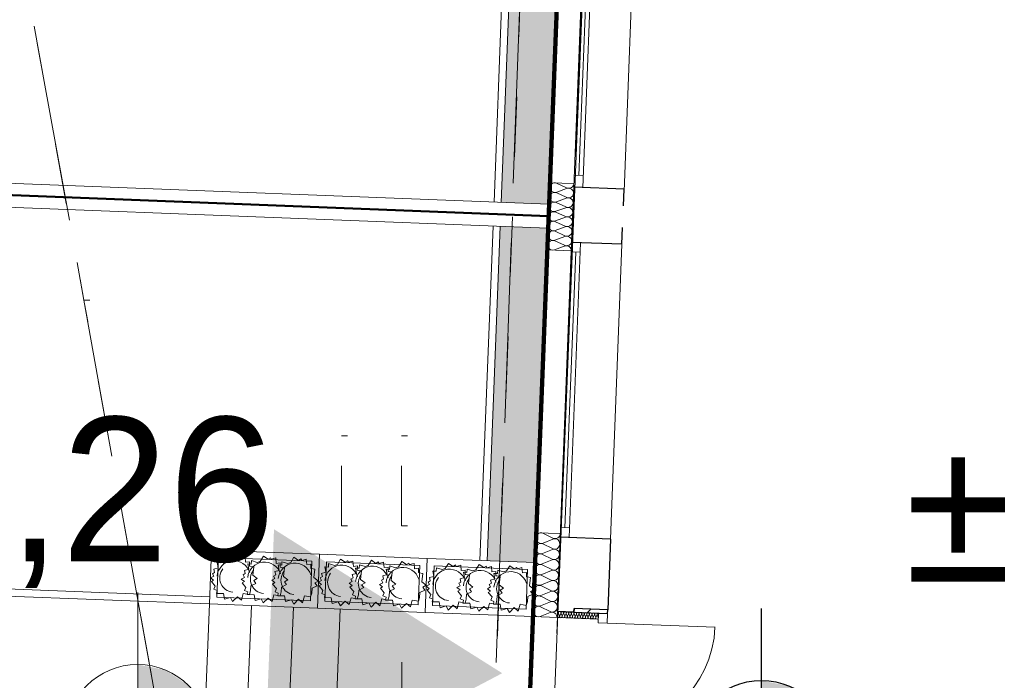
# Model space of a CAD drawing. Extents: x -134780 to 5540120, y 74663 to 5964901.
# Tile 28 of 71: x 5539575.31 to 5539583.53, y 5961331.86 to 5961337.37. Entities that reach past the tile are written whole.
import ezdxf

# ---------------------------------------------------------------- set-up
doc = ezdxf.new("R2010")
doc.units = 0
doc.header["$MEASUREMENT"] = 0
doc.set_wipeout_variables(frame=1)
doc.linetypes.add('L_0_03', pattern=[1, 0.5, -0.5])
doc.linetypes.add('L_0_06', pattern=[2, 1.5, -0.5])
for name, color, linetype, lineweight in [('0_Nr_Pióra__7', 7, 'Continuous', 13), ('312_budynek_ewidencyjny_Nr_Pióra__7', 7, 'Continuous', 13), ('Arch drogi_Nr_Pióra__21', 7, 'Continuous', 9), ('Arch schody_Nr_Pióra__21', 7, 'Continuous', 9), ('Arch wyburzenia_Nr_Pióra__46', 5, 'Continuous', 13), ('arch wypelnienia_Nr_Pióra__118', 7, 'Continuous', 211), ('arch wypelnienia_Nr_Pióra__55', 214, 'Continuous', 25), ('Arch ściany nośne_Nr_Pióra__21', 7, 'Continuous', 9), ('Arch ściany nośne_Nr_Pióra__27', 7, 'Continuous', 30), ('bt_Nr_Pióra__7', 7, 'Continuous', 13), ('chodnik_Nr_Pióra__7', 7, 'Continuous', 13), ('INWENT RZĘDNE_Nr_Pióra__15', 214, 'Continuous', 25), ('INWENT RZĘDNE_Nr_Pióra__21', 7, 'Continuous', 9), ('INWENT.ŚCIANY_Nr_Pióra__1', 7, 'Continuous', 25), ('mapa', 7, 'Continuous', 13), ('trawnik_Nr_Pióra__7', 7, 'Continuous', 13), ('zasuwa_lub_zawor_Nr_Pióra__7', 7, 'Continuous', 13)]:
    doc.layers.add(name, color=color, linetype=linetype, lineweight=lineweight)
for name, color, linetype, lineweight, true_color in [('Arch balustrady_Nr_Pióra__86', 7, 'Continuous', 50, 0x5555ff), ('Arch ocieplenie_Nr_Pióra__22', 7, 'Continuous', 9, 0x7f7f7f), ('Arch okna_Nr_Pióra__4', 7, 'Continuous', 9, 0x029e21), ('arch wypelnienia_Nr_Pióra__17', 7, 'Continuous', 15, 0xdcd705), ('Arch wyposarzenie_Nr_Pióra__4', 7, 'Continuous', 9, 0x029e21)]:
    doc.layers.add(name, color=color, linetype=linetype, lineweight=lineweight, true_color=true_color)
doc.layers.add('Arch ocieplenie', color=7, linetype='Continuous')
doc.layers.add('INWENT RZĘDNE', color=7, linetype='Continuous')
doc.styles.add('GENERATED_STYLE_1', font='txt')

# ---------------------------------------------------------------- blocks, each defined once
blk = doc.blocks.new('Koty wysokościowe_17', base_point=(-135335.6, 105438.2))
at = {"layer": 'INWENT RZĘDNE_Nr_Pióra__21', "linetype": 'Continuous'}
for points in [[(-135335.6, 105438.2), (-134735.6, 105438.2), (-134781.3, 105667.8), (-134911.3, 105862.5), (-135106, 105992.5), (-135335.6, 106038.2)], [(-135335.6, 105438.2), (-135935.6, 105438.2), (-135889.9, 105208.6), (-135759.8, 105013.9), (-135565.2, 104883.9), (-135335.6, 104838.2)]]:
    blk.add_hatch(color=256, dxfattribs=at).paths.add_polyline_path(points, flags=0)
for p, q in [((-135335.6, 104238.2), (-135335.6, 106638.2)), ((-136535.6, 105438.2), (-134135.6, 105438.2))]:
    blk.add_line(p, q, dxfattribs=at)
blk.add_circle((-135335.6, 105438.2), 600, dxfattribs=at)
at = {"layer": 'INWENT RZĘDNE_Nr_Pióra__21', "insert": (-138528.9, 103038.5), "char_height": 1200, "attachment_point": 7, "style": 'GENERATED_STYLE_1'}
blk.add_mtext('{85,73}', dxfattribs=at)
blk = doc.blocks.new('Koty wysokościowe_16', base_point=(-137539.2, 106019.3))
at = {"layer": 'INWENT RZĘDNE_Nr_Pióra__21', "linetype": 'Continuous'}
for points in [[(-137539.2, 106019.3), (-136939.2, 106019.3), (-136984.8, 106248.9), (-137114.9, 106443.6), (-137309.5, 106573.7), (-137539.2, 106619.3)], [(-137539.2, 106019.3), (-138139.2, 106019.3), (-138093.5, 105789.7), (-137963.4, 105595.1), (-137768.8, 105465), (-137539.2, 105419.3)]]:
    blk.add_hatch(color=256, dxfattribs=at).paths.add_polyline_path(points, flags=0)
for p, q in [((-137539.2, 104819.3), (-137539.2, 107219.3)), ((-138739.2, 106019.3), (-136339.2, 106019.3))]:
    blk.add_line(p, q, dxfattribs=at)
blk.add_circle((-137539.2, 106019.3), 600, dxfattribs=at)
at = {"layer": 'INWENT RZĘDNE_Nr_Pióra__21', "insert": (-140406.2, 107257), "char_height": 1200, "attachment_point": 7, "style": 'GENERATED_STYLE_1'}
blk.add_mtext('{85,26}', dxfattribs=at)
blk = doc.blocks.new('Koty wysokościowe_3', base_point=(-132337.8, 105885.6))
at = {"layer": 'INWENT RZĘDNE_Nr_Pióra__15', "linetype": 'Continuous'}
for points in [[(-132337.8, 105885.6), (-131737.8, 105885.6), (-131783.5, 106115.2), (-131913.6, 106309.9), (-132108.2, 106439.9), (-132337.8, 106485.6)], [(-132337.8, 105885.6), (-132937.8, 105885.6), (-132892.1, 105656), (-132762.1, 105461.3), (-132567.4, 105331.3), (-132337.8, 105285.6)]]:
    blk.add_hatch(color=256, dxfattribs=at).paths.add_polyline_path(points, flags=0)
for p, q in [((-132337.8, 104685.6), (-132337.8, 107085.6)), ((-133537.8, 105885.6), (-131137.8, 105885.6))]:
    blk.add_line(p, q, dxfattribs=at)
blk.add_circle((-132337.8, 105885.6), 600, dxfattribs=at)
at = {"layer": 'INWENT RZĘDNE_Nr_Pióra__15', "insert": (-131137.8, 107085.6), "char_height": 1200, "attachment_point": 7, "style": 'GENERATED_STYLE_1'}
blk.add_mtext('{±0,00}', dxfattribs=at)
blk = doc.blocks.new('Izolacja cieplna 14_20', base_point=(-133901.1, 110627.8))
at = {"layer": 'Arch ocieplenie_Nr_Pióra__22', "linetype": 'Continuous'}
for p, q in [((-134041.5, 110629.9), (-133962.1, 110593.5)), ((-134044.6, 110550), (-133965.2, 110513.6)), ((-133962.3, 110586.8), (-134044.4, 110556.7)), ((-134047.8, 110470), (-133968.3, 110433.6)), ((-133965.4, 110506.8), (-134047.5, 110476.7)), ((-134050.9, 110390.1), (-133971.4, 110353.7)), ((-133968.6, 110426.9), (-134050.6, 110396.8)), ((-134054, 110310.2), (-133974.6, 110273.7)), ((-133971.7, 110347), (-134053.7, 110316.9)), ((-134057.1, 110230.2), (-133977.7, 110193.8)), ((-133974.8, 110267), (-134056.9, 110236.9)), ((-134060.2, 110150.3), (-133980.8, 110113.9)), ((-133977.9, 110187.1), (-134060, 110157)), ((-133981.1, 110107.2), (-134063.1, 110077.1))]:
    blk.add_line(p, q, dxfattribs=at)
for centre, start_param, end_param in [((-134060, 110594), 1.158003, 5.125183), ((-133943.6, 110629.4), 4.299596, 6.283185), ((-134063.1, 110514), 1.158003, 5.125183), ((-133946.7, 110549.5), 4.299595, 8.266774), ((-134066.2, 110434.1), 1.158003, 5.125183), ((-133949.8, 110469.6), 4.299595, 8.266774), ((-134069.4, 110354.1), 1.158003, 5.125183), ((-133953, 110389.6), 4.299595, 8.266774), ((-134072.5, 110274.2), 1.158003, 5.125183), ((-133956.1, 110309.7), 4.299595, 8.266774), ((-134075.6, 110194.3), 1.158003, 5.125183), ((-133959.2, 110229.8), 4.299595, 8.266774), ((-134078.7, 110114.3), 1.158003, 5.125183), ((-133965.4, 110069.9), 6.283185, 8.266774), ((-133962.3, 110149.8), 4.299595, 8.266774)]:
    blk.add_ellipse(centre, major_axis=(42.5, -1.7), ratio=0.940388, start_param=start_param, end_param=end_param, dxfattribs=at)
blk = doc.blocks.new('Izolacja cieplna 14_19', base_point=(-134015.1, 107710))
at = {"layer": 'Arch ocieplenie_Nr_Pióra__22', "linetype": 'Continuous'}
for p, q in [((-134076.5, 107665), (-134158.7, 107631.7)), ((-134155.6, 107711.8), (-134076.2, 107672.3)), ((-134079.9, 107577.5), (-134162.1, 107544.3)), ((-134159, 107624.4), (-134079.7, 107584.9)), ((-134083.4, 107490.1), (-134165.5, 107456.9)), ((-134162.4, 107537), (-134083.1, 107497.4)), ((-134086.8, 107402.7), (-134168.9, 107369.4)), ((-134165.8, 107449.5), (-134086.5, 107410)), ((-134169.2, 107362.1), (-134089.9, 107322.6)), ((-134172.7, 107274.7), (-134093.3, 107235.1)), ((-134090.2, 107315.2), (-134172.4, 107282)), ((-134176.1, 107187.2), (-134096.7, 107147.7)), ((-134093.6, 107227.8), (-134175.8, 107194.6)), ((-134179.5, 107099.8), (-134100.2, 107060.3)), ((-134097, 107140.4), (-134179.2, 107107.1)), ((-134100.5, 107052.9), (-134182.6, 107019.7))]:
    blk.add_line(p, q, dxfattribs=at)
for centre, start_param, end_param in [((-134174.2, 107672.4), 2.728799, 6.695979), ((-134061, 107624.2), 5.870392, 9.837571), ((-134057.6, 107711.7), 5.870392, 7.853982), ((-134177.6, 107585), 2.728799, 6.695979), ((-134064.5, 107536.8), 5.870392, 9.837571), ((-134181, 107497.6), 2.728799, 6.695979), ((-134067.9, 107449.4), 5.870392, 9.837571), ((-134184.4, 107410.1), 2.728799, 6.695979), ((-134071.3, 107361.9), 5.870392, 9.837571), ((-134187.8, 107322.7), 2.728799, 6.695979), ((-134074.7, 107274.5), 5.870392, 9.837571), ((-134191.3, 107235.3), 2.728799, 6.695979), ((-134194.7, 107147.8), 2.728799, 6.695979), ((-134078.1, 107187.1), 5.870392, 9.837571), ((-134198.1, 107060.4), 2.728799, 6.695979), ((-134081.5, 107099.6), 5.870392, 9.837571), ((-134085, 107012.2), 1.570796, 3.554385)]:
    blk.add_ellipse(centre, major_axis=(-1.7, -43.7), ratio=0.972243, start_param=start_param, end_param=end_param, dxfattribs=at)
blk = doc.blocks.new('mapa')
at = {"layer": 'arch wypelnienia_Nr_Pióra__17', "linetype": 'Continuous', "lineweight": 0}
for points in [[(5539579.4633, 5961339.2586), (5539579.3299, 5961335.8462), (5539579.7296, 5961335.8306), (5539579.7367, 5961336.0105), (5539579.8273, 5961338.3287), (5539579.863, 5961339.243)], [(5539579.6226, 5961333.0927), (5539579.7148, 5961335.4509), (5539579.7218, 5961335.6307), (5539579.3221, 5961335.6464), (5539579.2132, 5961332.8585), (5539579.6129, 5961332.8429)]]:
    blk.add_hatch(color=253, dxfattribs=at).paths.add_polyline_path(points, flags=0)
at = {"layer": 'arch wypelnienia_Nr_Pióra__55', "linetype": 'Continuous'}
blk.add_hatch(color=252, dxfattribs=at).paths.add_polyline_path([(5539579.3385, 5961331.9212), (5539577.3475, 5961330.8731), (5539577.4353, 5961333.1214)], flags=0)
at = {"layer": 'Arch ściany nośne_Nr_Pióra__21', "linetype": 'Continuous'}
h = blk.add_hatch(dxfattribs=at)
h.set_pattern_fill('Common_Brick', color=252, scale=0.001, style=0, pattern_type=2)
h.set_pattern_definition([(45, (5539713.8376, 5961225.37486), (-0.09192388, 0.09192388), [])])
h.paths.add_polyline_path([(5539579.937, 5961332.4299), (5539580.2168, 5961332.419), (5539580.2179, 5961332.4489), (5539579.9381, 5961332.4599)], flags=0)
at = {"layer": '0_Nr_Pióra__7', "color": 252, "linetype": 'Continuous'}
for p, q in [((5539575.85, 5961335.03), (5539575.9, 5961335.03)), ((5539577.999, 5961333.899), (5539578.049, 5961333.899)), ((5539578.499, 5961333.899), (5539578.549, 5961333.899)), ((5539577.999, 5961333.149), (5539578.049, 5961333.149)), ((5539578.499, 5961333.149), (5539578.549, 5961333.149))]:
    blk.add_line(p, q, dxfattribs=at)
at = {"layer": '312_budynek_ewidencyjny_Nr_Pióra__7', "color": 252, "linetype": 'Continuous', "flags": 128}
blk.add_lwpolyline([(5539579.56, 5961326.37), (5539580.53, 5961350.62)], dxfattribs=at)
at = {"layer": 'Arch balustrady_Nr_Pióra__86', "color": 253, "linetype": 'Continuous'}
blk.add_line((5539579.7257, 5961335.7307), (5539572.1815, 5961336.0256), dxfattribs=at)
at = {"layer": 'Arch drogi_Nr_Pióra__21', "linetype": 'Continuous'}
for p, q in [((5539579.27, 5961335.8486), (5539579.4034, 5961339.261)), ((5539579.3299, 5961335.8462), (5539579.4633, 5961339.2586)), ((5539579.1532, 5961332.8608), (5539579.2622, 5961335.6487)), ((5539579.2132, 5961332.8585), (5539579.3221, 5961335.6464)), ((5539576.8973, 5961332.4987), (5539569.8927, 5961332.7725)), ((5539576.8997, 5961332.5586), (5539572.1533, 5961332.7442))]:
    blk.add_line(p, q, dxfattribs=at)
at = {"layer": 'Arch ocieplenie_Nr_Pióra__22', "color": 252, "linetype": 'Continuous'}
for p, q in [((5539579.8064, 5961332.4201), (5539579.7966, 5961332.4003)), ((5539579.8164, 5961332.3995), (5539579.8082, 5961332.42)), ((5539579.8279, 5961332.4193), (5539579.8182, 5961332.3994)), ((5539579.8379, 5961332.3986), (5539579.8297, 5961332.4192)), ((5539579.8495, 5961332.4184), (5539579.8397, 5961332.3986)), ((5539579.8594, 5961332.3978), (5539579.8513, 5961332.4183)), ((5539579.871, 5961332.4176), (5539579.8613, 5961332.3977)), ((5539579.881, 5961332.397), (5539579.8728, 5961332.4175)), ((5539579.8926, 5961332.4167), (5539579.8828, 5961332.3969)), ((5539579.9025, 5961332.3961), (5539579.8944, 5961332.4167)), ((5539579.9141, 5961332.4159), (5539579.9043, 5961332.3961)), ((5539579.9241, 5961332.3953), (5539579.9159, 5961332.4158)), ((5539579.9356, 5961332.415), (5539579.9259, 5961332.3952)), ((5539579.9456, 5961332.3944), (5539579.9375, 5961332.415)), ((5539579.9572, 5961332.4142), (5539579.9474, 5961332.3944)), ((5539579.9672, 5961332.3936), (5539579.959, 5961332.4141)), ((5539579.9787, 5961332.4134), (5539579.969, 5961332.3935)), ((5539579.9887, 5961332.3928), (5539579.9805, 5961332.4133)), ((5539580.0003, 5961332.4125), (5539579.9905, 5961332.3927)), ((5539580.0103, 5961332.3919), (5539580.0021, 5961332.4124)), ((5539580.0218, 5961332.4117), (5539580.0121, 5961332.3918)), ((5539580.0318, 5961332.3911), (5539580.0236, 5961332.4116)), ((5539580.0434, 5961332.4108), (5539580.0336, 5961332.391)), ((5539580.0534, 5961332.3902), (5539580.0452, 5961332.4108)), ((5539580.0649, 5961332.41), (5539580.0552, 5961332.3902)), ((5539580.0749, 5961332.3894), (5539580.0667, 5961332.4099)), ((5539580.0865, 5961332.4091), (5539580.0767, 5961332.3893)), ((5539580.0965, 5961332.3885), (5539580.0883, 5961332.4091)), ((5539580.108, 5961332.4083), (5539580.0983, 5961332.3885)), ((5539580.118, 5961332.3877), (5539580.1098, 5961332.4082)), ((5539580.1296, 5961332.4075), (5539580.1198, 5961332.3876)), ((5539580.1395, 5961332.3869), (5539580.1314, 5961332.4074))]:
    blk.add_line(p, q, dxfattribs=at)
for centre, start_param, end_param in [((5539579.8063, 5961332.3956), 5.870392, 9.837571), ((5539579.7967, 5961332.4247), 2.7288, 4.712389), ((5539579.8182, 5961332.4239), 2.7288, 6.695979), ((5539579.8279, 5961332.3948), 5.870392, 9.837571), ((5539579.8398, 5961332.4231), 2.7288, 6.695979), ((5539579.8494, 5961332.3939), 5.870392, 9.837571), ((5539579.8613, 5961332.4222), 2.7288, 6.695979), ((5539579.871, 5961332.3931), 5.870392, 9.837571), ((5539579.8829, 5961332.4214), 2.7288, 6.695979), ((5539579.8925, 5961332.3922), 5.870392, 9.837571), ((5539579.9044, 5961332.4205), 2.7288, 6.695979), ((5539579.914, 5961332.3914), 5.870392, 9.837571), ((5539579.9259, 5961332.4197), 2.7288, 6.695979), ((5539579.9356, 5961332.3906), 5.870392, 9.837571), ((5539579.9475, 5961332.4188), 2.7288, 6.695979), ((5539579.9571, 5961332.3897), 5.870392, 9.837571), ((5539579.969, 5961332.418), 2.7288, 6.695979), ((5539579.9787, 5961332.3889), 5.870392, 9.837571), ((5539579.9906, 5961332.4172), 2.7288, 6.695979), ((5539580.0002, 5961332.388), 5.870392, 9.837571), ((5539580.0121, 5961332.4163), 2.7288, 6.695979), ((5539580.0218, 5961332.3872), 5.870392, 9.837571), ((5539580.0337, 5961332.4155), 2.7288, 6.695979), ((5539580.0433, 5961332.3863), 5.870392, 9.837571), ((5539580.0552, 5961332.4146), 2.7288, 6.695979), ((5539580.0649, 5961332.3855), 5.870392, 9.837571), ((5539580.0768, 5961332.4138), 2.7288, 6.695979), ((5539580.0864, 5961332.3847), 5.870392, 9.837571), ((5539580.0983, 5961332.413), 2.7288, 6.695979), ((5539580.108, 5961332.3838), 5.870392, 9.837571), ((5539580.1199, 5961332.4121), 2.7288, 6.695979), ((5539580.1295, 5961332.383), 5.870392, 9.837571), ((5539580.1414, 5961332.4113), 4.712389, 6.695979)]:
    blk.add_ellipse(centre, major_axis=(-0.0108, 0.0004), ratio=0.986338, start_param=start_param, end_param=end_param, dxfattribs=at)
at = {"layer": 'Arch okna_Nr_Pióra__4', "color": 252, "linetype": 'Continuous'}
for p, q in [((5539580.4488, 5961338.3544), (5539580.3542, 5961335.9363)), ((5539580.0283, 5961338.3509), (5539579.9353, 5961335.9727)), ((5539580.0627, 5961338.2694), (5539579.9767, 5961336.0711)), ((5539580.1032, 5961338.3479), (5539580.0103, 5961335.9697)), ((5539580.0142, 5961336.0697), (5539579.9393, 5961336.0726)), ((5539579.9174, 5961335.513), (5539579.8213, 5961333.0549)), ((5539579.9923, 5961335.5101), (5539579.8962, 5961333.052)), ((5539580.3371, 5961335.4966), (5539580.241, 5961333.0385)), ((5539579.9517, 5961335.4316), (5539579.8619, 5961333.1334)), ((5539579.9892, 5961335.4302), (5539579.9143, 5961335.4331)), ((5539579.8994, 5961333.1319), (5539579.8244, 5961333.1348)), ((5539580.1418, 5961332.4219), (5539580.1387, 5961332.342)), ((5539580.2168, 5961332.419), (5539580.2136, 5961332.339)), ((5539580.2136, 5961332.339), (5539580.1387, 5961332.342)), ((5539580.2136, 5961332.339), (5539581.113, 5961332.3039))]:
    blk.add_line(p, q, dxfattribs=at)
at = {"layer": 'Arch okna_Nr_Pióra__4', "color": 253, "linetype": 'Continuous'}
blk.add_line((5539579.7148, 5961335.4509), (5539579.6226, 5961333.0927), dxfattribs=at)
at = {"layer": 'Arch okna_Nr_Pióra__4', "color": 252, "linetype": 'Continuous'}
blk.add_arc((5539580.2136, 5961332.339), 0.9, 267.76157, 357.76157, dxfattribs=at)
at = {"layer": 'Arch schody_Nr_Pióra__21', "color": 252, "linetype": 'Continuous'}
for p, q in [((5539579.7296, 5961335.8306), (5539572.2853, 5961336.1216)), ((5539579.7218, 5961335.6307), (5539572.2775, 5961335.9217)), ((5539576.8973, 5961332.4987), (5539576.9149, 5961332.9483)), ((5539577.8142, 5961332.9132), (5539576.9149, 5961332.9483)), ((5539576.9725, 5961332.886), (5539576.9596, 5961332.5563)), ((5539577.7519, 5961332.8556), (5539576.9725, 5961332.886)), ((5539577.739, 5961332.5258), (5539577.7519, 5961332.8556)), ((5539577.7967, 5961332.4635), (5539577.8142, 5961332.9132)), ((5539577.7967, 5961332.4635), (5539577.8142, 5961332.9132)), ((5539578.7135, 5961332.878), (5539577.8142, 5961332.9132)), ((5539577.8718, 5961332.8509), (5539577.859, 5961332.5211)), ((5539578.6512, 5961332.8204), (5539577.8718, 5961332.8509)), ((5539578.696, 5961332.4284), (5539578.7135, 5961332.878)), ((5539578.696, 5961332.4284), (5539578.7135, 5961332.878)), ((5539579.6129, 5961332.8429), (5539578.7135, 5961332.878)), ((5539578.6384, 5961332.4907), (5539578.6512, 5961332.8204)), ((5539578.7712, 5961332.8157), (5539578.7583, 5961332.486)), ((5539579.5506, 5961332.7853), (5539578.7712, 5961332.8157)), ((5539579.5377, 5961332.4555), (5539579.5506, 5961332.7853)), ((5539579.5953, 5961332.3932), (5539579.6129, 5961332.8429)), ((5539576.9596, 5961332.5563), (5539577.739, 5961332.5258)), ((5539577.859, 5961332.5211), (5539578.6384, 5961332.4907)), ((5539576.8167, 5961330.4353), (5539576.8973, 5961332.4987)), ((5539576.8973, 5961332.4987), (5539577.7967, 5961332.4635)), ((5539577.1664, 5961330.4216), (5539577.2471, 5961332.485)), ((5539577.5162, 5961330.4079), (5539577.5968, 5961332.4713)), ((5539577.7967, 5961332.4635), (5539578.696, 5961332.4284)), ((5539577.9084, 5961330.4576), (5539577.9865, 5961332.4561)), ((5539578.7583, 5961332.486), (5539579.5377, 5961332.4555)), ((5539578.696, 5961332.4284), (5539579.5953, 5961332.3932))]:
    blk.add_line(p, q, dxfattribs=at)
at = {"layer": 'Arch wyburzenia_Nr_Pióra__46', "color": 252, "linetype": 'Continuous'}
for p, q in [((5539579.7367, 5961336.0105), (5539579.7148, 5961335.4509)), ((5539579.9365, 5961336.0026), (5539579.7367, 5961336.0105)), ((5539579.7148, 5961335.4509), (5539579.9146, 5961335.4431)), ((5539579.6226, 5961333.0927), (5539579.5953, 5961332.3932)), ((5539579.8225, 5961333.0849), (5539579.6226, 5961333.0927)), ((5539579.5953, 5961332.3932), (5539580.1399, 5961332.3719))]:
    blk.add_line(p, q, dxfattribs=at)
at = {"layer": 'arch wypelnienia_Nr_Pióra__118', "linetype": 'Continuous', "flags": 128}
blk.add_lwpolyline([(5539579.0885, 5961327.109), (5539579.0561, 5961326.2796), (5539592.7057, 5961325.7461), (5539592.7381, 5961326.5754), (5539592.4383, 5961326.5872), (5539592.7312, 5961334.0814), (5539592.8773, 5961337.8086), (5539594.9154, 5961337.7289), (5539595.0573, 5961341.3599), (5539593.023, 5961341.4356), (5539593.4687, 5961352.947), (5539593.7684, 5961352.9353), (5539593.7872, 5961353.415), (5539593.2876, 5961353.4345), (5539593.2905, 5961353.5105), (5539586.99, 5961353.68), (5539586.89, 5961350.36), (5539580.53, 5961350.62), (5539580.5363, 5961350.8085), (5539580.0155, 5961350.8259), (5539579.9968, 5961350.3462), (5539580.2966, 5961350.3345), (5539579.3883, 5961327.0973)], close=True, dxfattribs=at)
at = {"layer": 'arch wypelnienia_Nr_Pióra__17', "color": 253, "linetype": 'Continuous', "lineweight": 0}
blk.add_line((5539579.8273, 5961338.3287), (5539579.7367, 5961336.0105), dxfattribs=at)
at = {"layer": 'Arch wyposarzenie_Nr_Pióra__4', "color": 252, "linetype": 'Continuous'}
for p, q in [((5539576.99, 5961332.8415), (5539576.9918, 5961332.8702)), ((5539576.9918, 5961332.8702), (5539577.0401, 5961332.8552)), ((5539577.0401, 5961332.8552), (5539577.0648, 5961332.8636)), ((5539577.0648, 5961332.8636), (5539577.0919, 5961332.9073)), ((5539577.0919, 5961332.9073), (5539577.1301, 5961332.8821)), ((5539577.1301, 5961332.8821), (5539577.1494, 5961332.894)), ((5539577.1494, 5961332.894), (5539577.1564, 5961332.8813)), ((5539577.1564, 5961332.8813), (5539577.1944, 5961332.8918)), ((5539577.1944, 5961332.8918), (5539577.1986, 5961332.847)), ((5539577.1986, 5961332.847), (5539577.232, 5961332.8507)), ((5539577.232, 5961332.8507), (5539577.2309, 5961332.8145)), ((5539577.2458, 5961332.8315), (5539577.2477, 5961332.8602)), ((5539577.2477, 5961332.8602), (5539577.296, 5961332.8452)), ((5539577.296, 5961332.8452), (5539577.3206, 5961332.8536)), ((5539577.3206, 5961332.8536), (5539577.3478, 5961332.8973)), ((5539577.3478, 5961332.8973), (5539577.386, 5961332.8721)), ((5539577.386, 5961332.8721), (5539577.4052, 5961332.884)), ((5539577.4052, 5961332.884), (5539577.4123, 5961332.8713)), ((5539577.4123, 5961332.8713), (5539577.4502, 5961332.8818)), ((5539577.4502, 5961332.8818), (5539577.4545, 5961332.837)), ((5539577.5001, 5961332.8216), (5539577.502, 5961332.8503)), ((5539577.502, 5961332.8503), (5539577.5502, 5961332.8353)), ((5539577.5749, 5961332.8437), (5539577.602, 5961332.8874)), ((5539577.602, 5961332.8874), (5539577.6402, 5961332.8621)), ((5539577.6402, 5961332.8621), (5539577.6595, 5961332.8741)), ((5539577.6595, 5961332.8741), (5539577.6666, 5961332.8614)), ((5539577.6666, 5961332.8614), (5539577.7045, 5961332.8719)), ((5539577.7045, 5961332.8719), (5539577.7088, 5961332.827)), ((5539577.9641, 5961332.8285), (5539577.9912, 5961332.8722)), ((5539577.9912, 5961332.8722), (5539578.0294, 5961332.8469)), ((5539578.0294, 5961332.8469), (5539578.0487, 5961332.8589)), ((5539578.0487, 5961332.8589), (5539578.0558, 5961332.8462)), ((5539578.0558, 5961332.8462), (5539578.0937, 5961332.8566)), ((5539578.0937, 5961332.8566), (5539578.0979, 5961332.8118)), ((5539578.22, 5961332.8185), (5539578.2471, 5961332.8622)), ((5539578.2471, 5961332.8622), (5539578.2853, 5961332.8369)), ((5539578.4742, 5961332.8085), (5539578.5014, 5961332.8522)), ((5539578.5014, 5961332.8522), (5539578.5396, 5961332.827)), ((5539576.9326, 5961332.7882), (5539576.9683, 5961332.7987)), ((5539576.9395, 5961332.7614), (5539576.9326, 5961332.7882)), ((5539576.9683, 5961332.7987), (5539576.9603, 5961332.8433)), ((5539576.9603, 5961332.8433), (5539576.99, 5961332.8415)), ((5539577.1885, 5961332.7782), (5539577.2242, 5961332.7887)), ((5539577.1954, 5961332.7514), (5539577.1885, 5961332.7782)), ((5539577.2242, 5961332.7887), (5539577.2162, 5961332.8333)), ((5539577.2162, 5961332.8333), (5539577.2458, 5961332.8315)), ((5539577.2309, 5961332.8145), (5539577.2378, 5961332.8138)), ((5539577.2378, 5961332.8138), (5539577.2667, 5961332.8086)), ((5539577.2667, 5961332.8086), (5539577.2583, 5961332.7387)), ((5539577.4428, 5961332.7683), (5539577.4784, 5961332.7788)), ((5539577.4497, 5961332.7415), (5539577.4428, 5961332.7683)), ((5539577.4545, 5961332.837), (5539577.4879, 5961332.8407)), ((5539577.4784, 5961332.7788), (5539577.4704, 5961332.8233)), ((5539577.4704, 5961332.8233), (5539577.5001, 5961332.8216)), ((5539577.4879, 5961332.8407), (5539577.4868, 5961332.8045)), ((5539577.4868, 5961332.8045), (5539577.4937, 5961332.8038)), ((5539577.4937, 5961332.8038), (5539577.5226, 5961332.7986)), ((5539577.5226, 5961332.7986), (5539577.5142, 5961332.7287)), ((5539577.5502, 5961332.8353), (5539577.5749, 5961332.8437)), ((5539577.7088, 5961332.827), (5539577.7421, 5961332.8308)), ((5539577.7421, 5961332.8308), (5539577.7411, 5961332.7945)), ((5539577.7411, 5961332.7945), (5539577.7479, 5961332.7938)), ((5539577.7479, 5961332.7938), (5539577.7769, 5961332.7887)), ((5539577.7769, 5961332.7887), (5539577.7684, 5961332.7188)), ((5539577.8676, 5961332.7636), (5539577.8596, 5961332.8081)), ((5539577.8596, 5961332.8081), (5539577.8893, 5961332.8064)), ((5539577.8893, 5961332.8064), (5539577.8911, 5961332.8351)), ((5539577.8911, 5961332.8351), (5539577.9394, 5961332.8201)), ((5539577.9394, 5961332.8201), (5539577.9641, 5961332.8285)), ((5539578.0979, 5961332.8118), (5539578.1313, 5961332.8156)), ((5539578.1235, 5961332.7535), (5539578.1155, 5961332.7981)), ((5539578.1155, 5961332.7981), (5539578.1452, 5961332.7964)), ((5539578.1313, 5961332.8156), (5539578.1302, 5961332.7793)), ((5539578.1302, 5961332.7793), (5539578.1371, 5961332.7786)), ((5539578.1371, 5961332.7786), (5539578.1661, 5961332.7735)), ((5539578.1452, 5961332.7964), (5539578.147, 5961332.8251)), ((5539578.147, 5961332.8251), (5539578.1953, 5961332.8101)), ((5539578.1661, 5961332.7735), (5539578.1576, 5961332.7036)), ((5539578.1953, 5961332.8101), (5539578.22, 5961332.8185)), ((5539578.2853, 5961332.8369), (5539578.3046, 5961332.8489)), ((5539578.3046, 5961332.8489), (5539578.3116, 5961332.8362)), ((5539578.3116, 5961332.8362), (5539578.3496, 5961332.8466)), ((5539578.3496, 5961332.8466), (5539578.3538, 5961332.8018)), ((5539578.3538, 5961332.8018), (5539578.3872, 5961332.8056)), ((5539578.3778, 5961332.7436), (5539578.3698, 5961332.7882)), ((5539578.3698, 5961332.7882), (5539578.3994, 5961332.7865)), ((5539578.3872, 5961332.8056), (5539578.3861, 5961332.7693)), ((5539578.3861, 5961332.7693), (5539578.393, 5961332.7686)), ((5539578.393, 5961332.7686), (5539578.4219, 5961332.7635)), ((5539578.3994, 5961332.7865), (5539578.4013, 5961332.8151)), ((5539578.4013, 5961332.8151), (5539578.4496, 5961332.8001)), ((5539578.4496, 5961332.8001), (5539578.4742, 5961332.8085)), ((5539578.5396, 5961332.827), (5539578.5588, 5961332.839)), ((5539578.5588, 5961332.839), (5539578.5659, 5961332.8262)), ((5539578.5659, 5961332.8262), (5539578.6038, 5961332.8367)), ((5539578.6038, 5961332.8367), (5539578.6081, 5961332.7919)), ((5539578.6081, 5961332.7919), (5539578.6415, 5961332.7956)), ((5539578.6415, 5961332.7956), (5539578.6404, 5961332.7594)), ((5539578.7669, 5961332.7284), (5539578.7589, 5961332.773)), ((5539578.7589, 5961332.773), (5539578.7886, 5961332.7712)), ((5539578.7886, 5961332.7712), (5539578.7904, 5961332.7999)), ((5539578.7904, 5961332.7999), (5539578.8387, 5961332.7849)), ((5539578.8387, 5961332.7849), (5539578.8634, 5961332.7933)), ((5539578.8634, 5961332.7933), (5539578.8905, 5961332.837)), ((5539578.8905, 5961332.837), (5539578.9287, 5961332.8118)), ((5539578.9287, 5961332.8118), (5539578.948, 5961332.8237)), ((5539578.948, 5961332.8237), (5539578.9551, 5961332.811)), ((5539578.9551, 5961332.811), (5539578.993, 5961332.8215)), ((5539578.993, 5961332.8215), (5539578.9972, 5961332.7767)), ((5539578.9972, 5961332.7767), (5539579.0306, 5961332.7804)), ((5539579.0306, 5961332.7804), (5539579.0295, 5961332.7441)), ((5539579.0445, 5961332.7612), (5539579.0463, 5961332.7899)), ((5539579.0463, 5961332.7899), (5539579.0946, 5961332.7749)), ((5539579.0946, 5961332.7749), (5539579.1193, 5961332.7833)), ((5539579.1193, 5961332.7833), (5539579.1464, 5961332.827)), ((5539579.1464, 5961332.827), (5539579.1846, 5961332.8018)), ((5539579.1846, 5961332.8018), (5539579.2039, 5961332.8137)), ((5539579.2039, 5961332.8137), (5539579.211, 5961332.801)), ((5539579.211, 5961332.801), (5539579.2489, 5961332.8115)), ((5539579.2489, 5961332.8115), (5539579.2531, 5961332.7667)), ((5539579.2531, 5961332.7667), (5539579.2865, 5961332.7704)), ((5539579.2865, 5961332.7704), (5539579.2854, 5961332.7341)), ((5539579.2988, 5961332.7513), (5539579.3006, 5961332.78)), ((5539579.3006, 5961332.78), (5539579.3489, 5961332.765)), ((5539579.3489, 5961332.765), (5539579.3735, 5961332.7734)), ((5539579.3735, 5961332.7734), (5539579.4007, 5961332.8171)), ((5539579.4007, 5961332.8171), (5539579.4389, 5961332.7918)), ((5539579.4389, 5961332.7918), (5539579.4582, 5961332.8038)), ((5539579.4582, 5961332.8038), (5539579.4652, 5961332.7911)), ((5539579.4652, 5961332.7911), (5539579.5032, 5961332.8015)), ((5539579.5032, 5961332.8015), (5539579.5074, 5961332.7567)), ((5539576.9058, 5961332.7158), (5539576.9332, 5961332.7303)), ((5539576.932, 5961332.6966), (5539576.9058, 5961332.7158)), ((5539576.9127, 5961332.6844), (5539576.932, 5961332.6966)), ((5539576.9216, 5961332.751), (5539576.9395, 5961332.7614)), ((5539576.9332, 5961332.7303), (5539576.9216, 5961332.751)), ((5539577.1617, 5961332.7058), (5539577.189, 5961332.7203)), ((5539577.1879, 5961332.6866), (5539577.1617, 5961332.7058)), ((5539577.1686, 5961332.6744), (5539577.1879, 5961332.6866)), ((5539577.1775, 5961332.741), (5539577.1954, 5961332.7514)), ((5539577.189, 5961332.7203), (5539577.1775, 5961332.741)), ((5539577.2583, 5961332.7387), (5539577.2953, 5961332.7094)), ((5539577.2953, 5961332.7094), (5539577.2664, 5961332.6938)), ((5539577.2664, 5961332.6938), (5539577.2849, 5961332.6695)), ((5539577.416, 5961332.6959), (5539577.4433, 5961332.7103)), ((5539577.4421, 5961332.6767), (5539577.416, 5961332.6959)), ((5539577.4318, 5961332.731), (5539577.4497, 5961332.7415)), ((5539577.4433, 5961332.7103), (5539577.4318, 5961332.731)), ((5539577.5142, 5961332.7287), (5539577.5512, 5961332.6994)), ((5539577.5512, 5961332.6994), (5539577.5223, 5961332.6838)), ((5539577.7684, 5961332.7188), (5539577.8055, 5961332.6895)), ((5539577.8055, 5961332.6895), (5539577.7765, 5961332.6739)), ((5539577.8051, 5961332.6807), (5539577.8325, 5961332.6951)), ((5539577.8209, 5961332.7158), (5539577.8388, 5961332.7262)), ((5539577.8325, 5961332.6951), (5539577.8209, 5961332.7158)), ((5539577.8319, 5961332.7531), (5539577.8676, 5961332.7636)), ((5539577.8388, 5961332.7262), (5539577.8319, 5961332.7531)), ((5539578.0768, 5961332.7058), (5539578.0947, 5961332.7162)), ((5539578.0884, 5961332.6851), (5539578.0768, 5961332.7058)), ((5539578.0878, 5961332.7431), (5539578.1235, 5961332.7535)), ((5539578.0947, 5961332.7162), (5539578.0878, 5961332.7431)), ((5539578.1576, 5961332.7036), (5539578.1946, 5961332.6743)), ((5539578.3311, 5961332.6959), (5539578.349, 5961332.7063)), ((5539578.3426, 5961332.6752), (5539578.3311, 5961332.6959)), ((5539578.3421, 5961332.7331), (5539578.3778, 5961332.7436)), ((5539578.349, 5961332.7063), (5539578.3421, 5961332.7331)), ((5539578.4219, 5961332.7635), (5539578.4135, 5961332.6936)), ((5539578.4135, 5961332.6936), (5539578.4505, 5961332.6643)), ((5539578.6404, 5961332.7594), (5539578.6472, 5961332.7587)), ((5539578.6472, 5961332.7587), (5539578.6762, 5961332.7535)), ((5539578.6762, 5961332.7535), (5539578.6678, 5961332.6836)), ((5539578.7202, 5961332.6807), (5539578.7381, 5961332.6911)), ((5539578.7312, 5961332.7179), (5539578.7669, 5961332.7284)), ((5539578.7381, 5961332.6911), (5539578.7312, 5961332.7179)), ((5539578.9871, 5961332.7079), (5539579.0228, 5961332.7184)), ((5539578.994, 5961332.6811), (5539578.9871, 5961332.7079)), ((5539579.0228, 5961332.7184), (5539579.0148, 5961332.763)), ((5539579.0148, 5961332.763), (5539579.0445, 5961332.7612)), ((5539579.0295, 5961332.7441), (5539579.0364, 5961332.7435)), ((5539579.0364, 5961332.7435), (5539579.0654, 5961332.7383)), ((5539579.0654, 5961332.7383), (5539579.0569, 5961332.6684)), ((5539579.2414, 5961332.698), (5539579.2771, 5961332.7085)), ((5539579.2483, 5961332.6712), (5539579.2414, 5961332.698)), ((5539579.2771, 5961332.7085), (5539579.2691, 5961332.753)), ((5539579.2691, 5961332.753), (5539579.2988, 5961332.7513)), ((5539579.2854, 5961332.7341), (5539579.2923, 5961332.7335)), ((5539579.2923, 5961332.7335), (5539579.3213, 5961332.7283)), ((5539579.3213, 5961332.7283), (5539579.3128, 5961332.6584)), ((5539579.5074, 5961332.7567), (5539579.5408, 5961332.7605)), ((5539579.5408, 5961332.7605), (5539579.5397, 5961332.7242)), ((5539579.5397, 5961332.7242), (5539579.5466, 5961332.7235)), ((5539579.5466, 5961332.7235), (5539579.5755, 5961332.7184)), ((5539579.5755, 5961332.7184), (5539579.5671, 5961332.6485)), ((5539576.9446, 5961332.647), (5539576.9127, 5961332.6844)), ((5539576.9341, 5961332.6206), (5539576.9446, 5961332.647)), ((5539576.9605, 5961332.6097), (5539576.9341, 5961332.6206)), ((5539576.9565, 5961332.5866), (5539576.9605, 5961332.6097)), ((5539577.2005, 5961332.637), (5539577.1686, 5961332.6744)), ((5539577.19, 5961332.6106), (5539577.2005, 5961332.637)), ((5539577.2163, 5961332.5997), (5539577.19, 5961332.6106)), ((5539577.2398, 5961332.6084), (5539577.2297, 5961332.5766)), ((5539577.2427, 5961332.6497), (5539577.2398, 5961332.6084)), ((5539577.2849, 5961332.6695), (5539577.2427, 5961332.6497)), ((5539577.4228, 5961332.6645), (5539577.4421, 5961332.6767)), ((5539577.4548, 5961332.6271), (5539577.4228, 5961332.6645)), ((5539577.4443, 5961332.6007), (5539577.4548, 5961332.6271)), ((5539577.4986, 5961332.6397), (5539577.4956, 5961332.5984)), ((5539577.5408, 5961332.6595), (5539577.4986, 5961332.6397)), ((5539577.5223, 5961332.6838), (5539577.5408, 5961332.6595)), ((5539577.7528, 5961332.6297), (5539577.7499, 5961332.5885)), ((5539577.7951, 5961332.6496), (5539577.7528, 5961332.6297)), ((5539577.7765, 5961332.6739), (5539577.7951, 5961332.6496)), ((5539577.8313, 5961332.6615), (5539577.8051, 5961332.6807)), ((5539577.812, 5961332.6493), (5539577.8313, 5961332.6615)), ((5539577.8439, 5961332.6119), (5539577.812, 5961332.6493)), ((5539577.8334, 5961332.5855), (5539577.8439, 5961332.6119)), ((5539578.061, 5961332.6706), (5539578.0884, 5961332.6851)), ((5539578.0872, 5961332.6515), (5539578.061, 5961332.6706)), ((5539578.0679, 5961332.6393), (5539578.0872, 5961332.6515)), ((5539578.0998, 5961332.6019), (5539578.0679, 5961332.6393)), ((5539578.142, 5961332.6145), (5539578.1391, 5961332.5732)), ((5539578.1842, 5961332.6344), (5539578.142, 5961332.6145)), ((5539578.1946, 5961332.6743), (5539578.1657, 5961332.6587)), ((5539578.1657, 5961332.6587), (5539578.1842, 5961332.6344)), ((5539578.3153, 5961332.6607), (5539578.3426, 5961332.6752)), ((5539578.3415, 5961332.6416), (5539578.3153, 5961332.6607)), ((5539578.3222, 5961332.6293), (5539578.3415, 5961332.6416)), ((5539578.3541, 5961332.5919), (5539578.3222, 5961332.6293)), ((5539578.3979, 5961332.6045), (5539578.395, 5961332.5632)), ((5539578.4401, 5961332.6244), (5539578.3979, 5961332.6045)), ((5539578.4505, 5961332.6643), (5539578.4216, 5961332.6487)), ((5539578.4216, 5961332.6487), (5539578.4401, 5961332.6244)), ((5539578.6944, 5961332.6144), (5539578.6522, 5961332.5946)), ((5539578.6678, 5961332.6836), (5539578.7048, 5961332.6544)), ((5539578.7048, 5961332.6544), (5539578.6759, 5961332.6387)), ((5539578.6759, 5961332.6387), (5539578.6944, 5961332.6144)), ((5539578.7045, 5961332.6455), (5539578.7318, 5961332.66)), ((5539578.7306, 5961332.6263), (5539578.7045, 5961332.6455)), ((5539578.7113, 5961332.6141), (5539578.7306, 5961332.6263)), ((5539578.7432, 5961332.5767), (5539578.7113, 5961332.6141)), ((5539578.7318, 5961332.66), (5539578.7202, 5961332.6807)), ((5539578.9603, 5961332.6355), (5539578.9877, 5961332.65)), ((5539578.9865, 5961332.6163), (5539578.9603, 5961332.6355)), ((5539578.9672, 5961332.6041), (5539578.9865, 5961332.6163)), ((5539578.9991, 5961332.5667), (5539578.9672, 5961332.6041)), ((5539578.9761, 5961332.6707), (5539578.994, 5961332.6811)), ((5539578.9877, 5961332.65), (5539578.9761, 5961332.6707)), ((5539579.0569, 5961332.6684), (5539579.094, 5961332.6391)), ((5539579.094, 5961332.6391), (5539579.065, 5961332.6235)), ((5539579.065, 5961332.6235), (5539579.0836, 5961332.5992)), ((5539579.2146, 5961332.6256), (5539579.2419, 5961332.64)), ((5539579.2408, 5961332.6064), (5539579.2146, 5961332.6256)), ((5539579.2215, 5961332.5942), (5539579.2408, 5961332.6064)), ((5539579.2304, 5961332.6607), (5539579.2483, 5961332.6712)), ((5539579.2419, 5961332.64), (5539579.2304, 5961332.6607)), ((5539579.3128, 5961332.6584), (5539579.3498, 5961332.6291)), ((5539579.3498, 5961332.6291), (5539579.3209, 5961332.6135)), ((5539579.3209, 5961332.6135), (5539579.3394, 5961332.5892)), ((5539579.5671, 5961332.6485), (5539579.6041, 5961332.6192)), ((5539579.6041, 5961332.6192), (5539579.5752, 5961332.6036)), ((5539579.5752, 5961332.6036), (5539579.5937, 5961332.5793)), ((5539577.013, 5961332.5857), (5539576.9565, 5961332.5866)), ((5539577.0217, 5961332.5377), (5539577.013, 5961332.5857)), ((5539577.0722, 5961332.5519), (5539577.0217, 5961332.5377)), ((5539577.0901, 5961332.5178), (5539577.0722, 5961332.5519)), ((5539577.1298, 5961332.558), (5539577.0901, 5961332.5178)), ((5539577.1634, 5961332.5291), (5539577.1298, 5961332.558)), ((5539577.179, 5961332.5858), (5539577.1634, 5961332.5291)), ((5539577.2297, 5961332.5766), (5539577.179, 5961332.5858)), ((5539577.2123, 5961332.5766), (5539577.2163, 5961332.5997)), ((5539577.2689, 5961332.5757), (5539577.2123, 5961332.5766)), ((5539577.2776, 5961332.5277), (5539577.2689, 5961332.5757)), ((5539577.3281, 5961332.5419), (5539577.2776, 5961332.5277)), ((5539577.3459, 5961332.5078), (5539577.3281, 5961332.5419)), ((5539577.3857, 5961332.548), (5539577.3459, 5961332.5078)), ((5539577.4192, 5961332.5191), (5539577.3857, 5961332.548)), ((5539577.4349, 5961332.5758), (5539577.4192, 5961332.5191)), ((5539577.4856, 5961332.5666), (5539577.4349, 5961332.5758)), ((5539577.4706, 5961332.5898), (5539577.4443, 5961332.6007)), ((5539577.4666, 5961332.5667), (5539577.4706, 5961332.5898)), ((5539577.5231, 5961332.5658), (5539577.4666, 5961332.5667)), ((5539577.4956, 5961332.5984), (5539577.4856, 5961332.5666)), ((5539577.5319, 5961332.5178), (5539577.5231, 5961332.5658)), ((5539577.5823, 5961332.532), (5539577.5319, 5961332.5178)), ((5539577.6002, 5961332.4979), (5539577.5823, 5961332.532)), ((5539577.64, 5961332.5381), (5539577.6002, 5961332.4979)), ((5539577.6735, 5961332.5092), (5539577.64, 5961332.5381)), ((5539577.6891, 5961332.5659), (5539577.6735, 5961332.5092)), ((5539577.7399, 5961332.5567), (5539577.6891, 5961332.5659)), ((5539577.7499, 5961332.5885), (5539577.7399, 5961332.5567)), ((5539577.8598, 5961332.5746), (5539577.8334, 5961332.5855)), ((5539577.8558, 5961332.5515), (5539577.8598, 5961332.5746)), ((5539577.9123, 5961332.5506), (5539577.8558, 5961332.5515)), ((5539577.921, 5961332.5026), (5539577.9123, 5961332.5506)), ((5539578.0291, 5961332.5229), (5539577.9894, 5961332.4827)), ((5539578.0627, 5961332.4939), (5539578.0291, 5961332.5229)), ((5539578.0783, 5961332.5506), (5539578.0627, 5961332.4939)), ((5539578.1291, 5961332.5415), (5539578.0783, 5961332.5506)), ((5539578.0893, 5961332.5755), (5539578.0998, 5961332.6019)), ((5539578.1156, 5961332.5646), (5539578.0893, 5961332.5755)), ((5539578.1117, 5961332.5415), (5539578.1156, 5961332.5646)), ((5539578.1682, 5961332.5406), (5539578.1117, 5961332.5415)), ((5539578.1391, 5961332.5732), (5539578.1291, 5961332.5415)), ((5539578.1769, 5961332.4926), (5539578.1682, 5961332.5406)), ((5539578.3342, 5961332.5406), (5539578.3186, 5961332.4839)), ((5539578.3849, 5961332.5315), (5539578.3342, 5961332.5406)), ((5539578.3436, 5961332.5655), (5539578.3541, 5961332.5919)), ((5539578.3699, 5961332.5546), (5539578.3436, 5961332.5655)), ((5539578.3659, 5961332.5315), (5539578.3699, 5961332.5546)), ((5539578.4225, 5961332.5306), (5539578.3659, 5961332.5315)), ((5539578.395, 5961332.5632), (5539578.3849, 5961332.5315)), ((5539578.4312, 5961332.4826), (5539578.4225, 5961332.5306)), ((5539578.5885, 5961332.5307), (5539578.5728, 5961332.474)), ((5539578.6392, 5961332.5215), (5539578.5885, 5961332.5307)), ((5539578.6492, 5961332.5533), (5539578.6392, 5961332.5215)), ((5539578.6522, 5961332.5946), (5539578.6492, 5961332.5533)), ((5539578.7327, 5961332.5503), (5539578.7432, 5961332.5767)), ((5539578.7591, 5961332.5394), (5539578.7327, 5961332.5503)), ((5539578.7551, 5961332.5163), (5539578.7591, 5961332.5394)), ((5539578.9886, 5961332.5403), (5539578.9991, 5961332.5667)), ((5539579.015, 5961332.5294), (5539578.9886, 5961332.5403)), ((5539579.011, 5961332.5063), (5539579.015, 5961332.5294)), ((5539579.0384, 5961332.5381), (5539579.0284, 5961332.5063)), ((5539579.0413, 5961332.5794), (5539579.0384, 5961332.5381)), ((5539579.0836, 5961332.5992), (5539579.0413, 5961332.5794)), ((5539579.2534, 5961332.5568), (5539579.2215, 5961332.5942)), ((5539579.2429, 5961332.5304), (5539579.2534, 5961332.5568)), ((5539579.2692, 5961332.5195), (5539579.2429, 5961332.5304)), ((5539579.2943, 5961332.5281), (5539579.2843, 5961332.4963)), ((5539579.2972, 5961332.5694), (5539579.2943, 5961332.5281)), ((5539579.3394, 5961332.5892), (5539579.2972, 5961332.5694)), ((5539579.5515, 5961332.5594), (5539579.5486, 5961332.5182)), ((5539579.5937, 5961332.5793), (5539579.5515, 5961332.5594)), ((5539577.9715, 5961332.5168), (5539577.921, 5961332.5026)), ((5539577.9894, 5961332.4827), (5539577.9715, 5961332.5168)), ((5539578.2274, 5961332.5068), (5539578.1769, 5961332.4926)), ((5539578.2452, 5961332.4727), (5539578.2274, 5961332.5068)), ((5539578.285, 5961332.5129), (5539578.2452, 5961332.4727)), ((5539578.3186, 5961332.4839), (5539578.285, 5961332.5129)), ((5539578.4817, 5961332.4968), (5539578.4312, 5961332.4826)), ((5539578.4995, 5961332.4627), (5539578.4817, 5961332.4968)), ((5539578.5393, 5961332.5029), (5539578.4995, 5961332.4627)), ((5539578.5728, 5961332.474), (5539578.5393, 5961332.5029)), ((5539578.8116, 5961332.5154), (5539578.7551, 5961332.5163)), ((5539578.8203, 5961332.4674), (5539578.8116, 5961332.5154)), ((5539578.8708, 5961332.4816), (5539578.8203, 5961332.4674)), ((5539578.8887, 5961332.4475), (5539578.8708, 5961332.4816)), ((5539578.9285, 5961332.4877), (5539578.8887, 5961332.4475)), ((5539578.962, 5961332.4588), (5539578.9285, 5961332.4877)), ((5539578.9776, 5961332.5155), (5539578.962, 5961332.4588)), ((5539579.0284, 5961332.5063), (5539578.9776, 5961332.5155)), ((5539579.0675, 5961332.5054), (5539579.011, 5961332.5063)), ((5539579.0762, 5961332.4574), (5539579.0675, 5961332.5054)), ((5539579.1267, 5961332.4716), (5539579.0762, 5961332.4574)), ((5539579.1446, 5961332.4375), (5539579.1267, 5961332.4716)), ((5539579.1843, 5961332.4777), (5539579.1446, 5961332.4375)), ((5539579.2179, 5961332.4488), (5539579.1843, 5961332.4777)), ((5539579.2335, 5961332.5055), (5539579.2179, 5961332.4488)), ((5539579.2843, 5961332.4963), (5539579.2335, 5961332.5055)), ((5539579.2653, 5961332.4964), (5539579.2692, 5961332.5195)), ((5539579.3218, 5961332.4955), (5539579.2653, 5961332.4964)), ((5539579.3305, 5961332.4475), (5539579.3218, 5961332.4955)), ((5539579.381, 5961332.4617), (5539579.3305, 5961332.4475)), ((5539579.3988, 5961332.4276), (5539579.381, 5961332.4617)), ((5539579.4386, 5961332.4678), (5539579.3988, 5961332.4276)), ((5539579.4722, 5961332.4389), (5539579.4386, 5961332.4678)), ((5539579.4878, 5961332.4956), (5539579.4722, 5961332.4389)), ((5539579.5385, 5961332.4864), (5539579.4878, 5961332.4956)), ((5539579.5486, 5961332.5182), (5539579.5385, 5961332.4864))]:
    blk.add_line(p, q, dxfattribs=at)
for centre, major_axis, start_param, end_param in [((5539577.0999, 5961332.7159), (-0.0056, -0.1425), 1.927535, 4.652962), ((5539577.3558, 5961332.7059), (-0.0056, -0.1425), 1.927535, 4.652962), ((5539577.0999, 5961332.7159), (-0.0047, -0.1193), 4.078423, 6.243896), ((5539577.3558, 5961332.7059), (-0.0047, -0.1193), 4.078423, 6.243896), ((5539577.6101, 5961332.696), (-0.0056, -0.1425), 1.927535, 4.652962), ((5539577.6101, 5961332.696), (-0.0047, -0.1193), 4.078423, 6.243896), ((5539577.9992, 5961332.6808), (-0.0056, -0.1425), 1.927535, 4.652962), ((5539578.2551, 5961332.6708), (-0.0056, -0.1425), 1.927535, 4.652962), ((5539578.5094, 5961332.6608), (-0.0056, -0.1425), 1.927535, 4.652962), ((5539578.8985, 5961332.6456), (-0.0056, -0.1425), 1.927535, 4.652962), ((5539579.1544, 5961332.6356), (-0.0056, -0.1425), 1.927535, 4.652962), ((5539579.4087, 5961332.6257), (-0.0056, -0.1425), 1.927535, 4.652962), ((5539577.9992, 5961332.6808), (-0.0047, -0.1193), 4.078423, 6.243896), ((5539578.2551, 5961332.6708), (-0.0047, -0.1193), 4.078423, 6.243896), ((5539578.5094, 5961332.6608), (-0.0047, -0.1193), 4.078423, 6.243896), ((5539578.8985, 5961332.6456), (-0.0047, -0.1193), 4.078423, 6.243896), ((5539579.1544, 5961332.6356), (-0.0047, -0.1193), 4.078423, 6.243896), ((5539579.4087, 5961332.6257), (-0.0047, -0.1193), 4.078423, 6.243896)]:
    blk.add_ellipse(centre, major_axis=major_axis, ratio=0.982005, start_param=start_param, end_param=end_param, dxfattribs=at)
at = {"layer": 'Arch ściany nośne_Nr_Pióra__27', "color": 252, "linetype": 'Continuous'}
for p, q in [((5539579.9381, 5961332.4599), (5539579.937, 5961332.4299)), ((5539580.2179, 5961332.4489), (5539579.9381, 5961332.4599)), ((5539580.2168, 5961332.419), (5539580.2179, 5961332.4489)), ((5539579.937, 5961332.4299), (5539580.2168, 5961332.419))]:
    blk.add_line(p, q, dxfattribs=at)
at = {"layer": 'bt_Nr_Pióra__7', "color": 252, "linetype": 'L_0_06'}
for p, q in [((5539579.075, 5961326.014), (5539579.85, 5961347.77)), ((5539580.41, 5961347.74), (5539579.56, 5961326.37))]:
    blk.add_line(p, q, dxfattribs=at)
at = {"layer": 'chodnik_Nr_Pióra__7', "color": 252, "linetype": 'L_0_06', "flags": 128}
blk.add_lwpolyline([(5539573.8502, 5961350.5155), (5539573.48, 5961350.53), (5539573.4, 5961348.41), (5539573.779, 5961348.4069), (5539573.76, 5961348.04), (5539579.85, 5961347.77), (5539579.782, 5961345.7343), (5539573.9, 5961345.78), (5539575.85, 5961335.03), (5539577.75, 5961324.47), (5539591.47, 5961324.05), (5539596.39, 5961323.97), (5539596.46, 5961321.44), (5539596.5, 5961317.73), (5539595.14, 5961308.47), (5539594.22, 5961302.65), (5539593.77, 5961299.63), (5539593.49, 5961296), (5539591.99, 5961287.81), (5539591.61, 5961282.43), (5539589.13, 5961281.94), (5539589.56, 5961284.8), (5539591.9, 5961299.58), (5539594.42, 5961317.48), (5539594.72, 5961320.57), (5539594.65, 5961322.11), (5539590.73, 5961322.16), (5539578.09, 5961322.67), (5539578.89, 5961318.3), (5539577.2, 5961318.26), (5539576.39, 5961321.74), (5539574.24, 5961333.51), (5539573.16, 5961338.51), (5539571.77, 5961345.69), (5539570.5, 5961345.62), (5539570.5, 5961351.67), (5539570.52, 5961352.22), (5539573.55, 5961351.9), (5539573.87, 5961350.93)], close=True, dxfattribs=at)
at = {"layer": 'INWENT.ŚCIANY_Nr_Pióra__1', "color": 252, "linetype": 'Continuous'}
for p, q in [((5539579.9353, 5961335.9727), (5539579.9174, 5961335.513)), ((5539580.355, 5961335.9563), (5539579.9353, 5961335.9727)), ((5539580.3496, 5961335.8164), (5539580.355, 5961335.9563)), ((5539580.3371, 5961335.4966), (5539580.3425, 5961335.6365)), ((5539579.9174, 5961335.513), (5539579.9162, 5961335.483)), ((5539580.3371, 5961335.4966), (5539579.9174, 5961335.513)), ((5539579.8213, 5961333.0549), (5539579.7971, 5961332.4354)), ((5539580.241, 5961333.0385), (5539579.8213, 5961333.0549)), ((5539580.241, 5961333.0385), (5539580.2179, 5961332.4489)), ((5539579.937, 5961332.4299), (5539579.9381, 5961332.4599)), ((5539580.2179, 5961332.4489), (5539579.9381, 5961332.4599)), ((5539579.937, 5961332.4299), (5539579.7971, 5961332.4354))]:
    blk.add_line(p, q, dxfattribs=at)
at = {"layer": 'trawnik_Nr_Pióra__7', "color": 252, "linetype": 'L_0_03', "flags": 128}
blk.add_lwpolyline([(5539577.6524, 5961325.0122), (5539575.85, 5961335.03), (5539573.9, 5961345.78), (5539579.782, 5961345.7343), (5539579.075, 5961326.014), (5539592.6, 5961325.48), (5539592.445, 5961324.71)], close=True, dxfattribs=at)
for points in [[(5539577.999, 5961333.149), (5539577.999, 5961333.899)], [(5539578.499, 5961333.149), (5539578.499, 5961333.899)]]:
    blk.add_lwpolyline(points, dxfattribs=at)
at = {"layer": 'Arch ocieplenie', "color": 252, "linetype": 'Continuous', "lineweight": 9, "xscale": 0.001, "yscale": 0.001, "zscale": 0.001}
for name, p in [('Izolacja cieplna 14_20', (5539579.9365, 5961336.0026)), ('Izolacja cieplna 14_19', (5539579.8225, 5961333.0849))]:
    blk.add_blockref(name, p, dxfattribs=at)
at = {"layer": 'INWENT RZĘDNE', "color": 252, "xscale": 0.001, "yscale": 0.001, "zscale": 0.001}
for name, p in [('Koty wysokościowe_16', (5539576.2984, 5961331.3942)), ('Koty wysokościowe_17', (5539578.502, 5961330.8131))]:
    blk.add_blockref(name, p, dxfattribs=at)
at = {"layer": 'INWENT RZĘDNE', "color": 252, "lineweight": 25, "xscale": 0.001, "yscale": 0.001, "zscale": 0.001}
blk.add_blockref('Koty wysokościowe_3', (5539581.4998, 5961331.2605), dxfattribs=at)

msp = doc.modelspace()

# ---------------------------------------------------------------- block references
at = {"layer": 'mapa', "color": 4, "lineweight": 40}
msp.add_blockref('mapa', (0, 0), dxfattribs=at)

# ---------------------------------------------------------------- next in the draw order: wipeouts: each hides what was drawn before it
msp.add_wipeout([(5539444.713, 5961266.9628), (5539444.713, 5961415.4628), (5539654.713, 5961415.4628), (5539651.713, 5961412.4128), (5539457.213, 5961412.4128), (5539457.213, 5961270.0128), (5539651.713, 5961270.0128), (5539654.713, 5961266.9628)]).dxf.layer = 'zasuwa_lub_zawor_Nr_Pióra__7'

doc.saveas('drawing.dxf')
